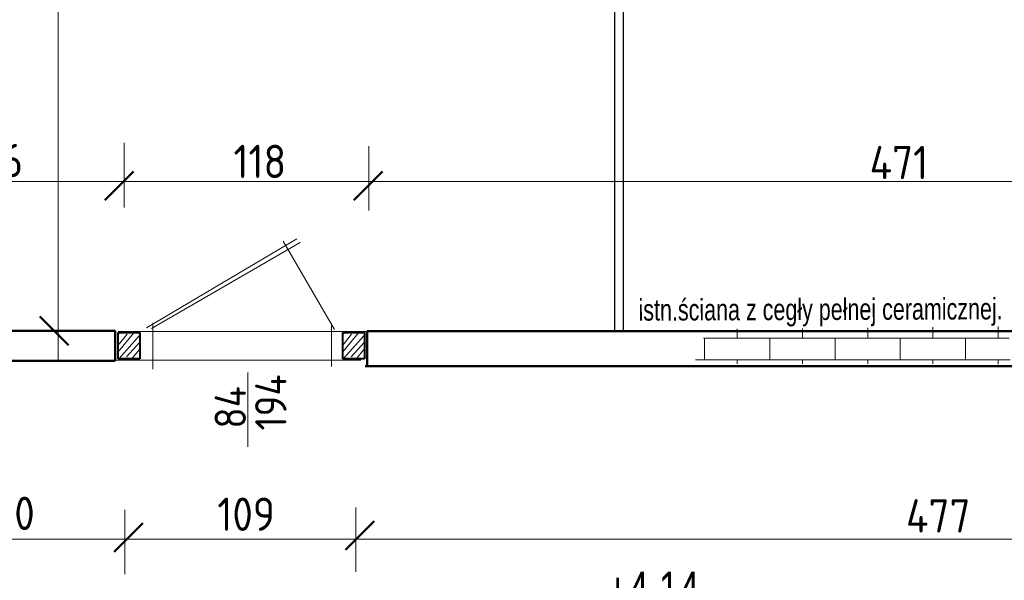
# Model space of a CAD drawing. Header units: millimetres. Extents: x 5545 to 136433, y -146986 to -36607.
# Tile 154 of 159: x 35992 to 36452, y -47318 to -47056. Entities that reach past the tile are written whole.
import ezdxf

# ---------------------------------------------------------------- set-up
doc = ezdxf.new("R2010")
doc.units = ezdxf.units.MM
doc.header["$LTSCALE"] = 8
doc.layers.add('3 OKNA I DRZWI', color=4, linetype='Continuous')
doc.layers.add('Arc_opisy', color=18, linetype='Continuous')
doc.layers.add('cegły_Nr_Pióra__61', color=7, linetype='Continuous', lineweight=20, true_color=0x6a6a6a)
doc.layers.add('Standard', color=7, linetype='Continuous', lineweight=25)
doc.styles.add('ISOCP', font='ISOCP.SHX')
doc.styles.add('TXT100', font='bikroms.shx', dxfattribs={"width": 0.75, "height": 20})
doc.styles.add('TXT50', font='bikroms.shx', dxfattribs={"width": 0.75, "height": 10})

msp = doc.modelspace()

# ---------------------------------------------------------------- hatches: boundary and pattern name
at = {"layer": 'Standard', "lineweight": 20, "ltscale": 0.5}
h = msp.add_hatch(dxfattribs=at)
h.set_pattern_fill('AR-BRSTD', color=250, scale=0.15, angle=180, style=0)
h.set_pattern_definition([(180, (82504.108, -103590.124), (-6e-15, -10.16127), []), (270, (82504.108, -103590.124), (15.24, -10.16127), [10.16127, -10.16127])])
h.paths.add_polyline_path([(36312.764, -47201.029), (36306.824, -47217.109), (36454.501, -47217.327), (36453.689, -47199.723)])

# ---------------------------------------------------------------- linework, layer by layer
at = {"color": 250, "linetype": 'ByBlock', "lineweight": 50}
for p, q in [((36045.172, -47127.294), (36031.805, -47140.662)), ((36161.327, -47127.294), (36147.959, -47140.662)), ((36014.8, -47208.499), (36001.433, -47195.132)), ((36049.476, -47291.598), (36036.109, -47304.965)), ((36157.493, -47290.719), (36144.125, -47304.087))]:
    msp.add_line(p, q, dxfattribs=at)
at = {"layer": 'Arc_opisy', "lineweight": 30, "ltscale": 0.2}
for p, q in [((36269.688, -46735.631), (36269.688, -47202.409)), ((36273.688, -46735.631), (36273.688, -47202.409))]:
    msp.add_line(p, q, dxfattribs=at)
at = {"layer": 'Standard', "color": 250, "lineweight": 20}
for p, q in [((36009.967, -47215.489), (36009.967, -46724.692)), ((36040.722, -47113.979), (36040.722, -47144.096)), ((36154.973, -47115.481), (36154.973, -47145.598)), ((35406.997, -47132.033), (37929.112, -47132.033)), ((36051.168, -47200.327), (36121.423, -47158.76)), ((36114.983, -47159.931), (36138.987, -47201.205)), ((36053.51, -47200.62), (36122.887, -47160.516)), ((36054.11, -47197.993), (36054.11, -47219.655)), ((36137.538, -47199.457), (36137.538, -47218.484)), ((36038.924, -47202.437), (36038, -47203.676)), ((36045.328, -47202.693), (36038, -47211.525)), ((36042.126, -47203.334), (36038, -47208.404)), ((36038.01, -47202.091), (36156.272, -47202.091)), ((36048.017, -47203.974), (36038.412, -47214.732)), ((36143.758, -47202.437), (36142.833, -47203.676)), ((36150.161, -47202.693), (36142.833, -47211.525)), ((36146.959, -47203.334), (36142.833, -47208.404)), ((36152.851, -47203.974), (36143.245, -47214.732)), ((36048.145, -47207.048), (36041.87, -47213.963)), ((36047.889, -47210.506), (36044.559, -47214.476)), ((36152.979, -47207.048), (36146.703, -47213.963)), ((36152.722, -47210.506), (36149.393, -47214.476)), ((36035.669, -47215.557), (36151.296, -47215.557)), ((36098.52, -47221.293), (36098.52, -47255.952)), ((36041.093, -47285.386), (36041.093, -47315.504)), ((36148.92, -47284.271), (36148.92, -47314.388)), ((35394.518, -47299.105), (38086.094, -47299.105))]:
    msp.add_line(p, q, dxfattribs=at)
at = {"layer": 'Standard', "color": 250, "lineweight": 50}
for p, q in [((35904.953, -47201.806), (36036.564, -47201.806)), ((36036.564, -47201.806), (36036.564, -47215.857)), ((36154.262, -47217.828), (36154.262, -47201.904)), ((36154.262, -47201.904), (36629.652, -47201.904)), ((36036.564, -47215.857), (35904.953, -47215.857)), ((36629.652, -47218.296), (36153.325, -47218.296))]:
    msp.add_line(p, q, dxfattribs=at)
at = {"layer": 'Standard', "color": 250, "lineweight": 40}
for p, q in [((36038, -47202.619), (36048.085, -47202.619)), ((36038, -47214.865), (36038, -47202.619)), ((36048.085, -47202.619), (36048.085, -47214.865)), ((36142.833, -47202.619), (36152.918, -47202.619)), ((36142.833, -47214.865), (36142.833, -47202.619)), ((36152.918, -47202.619), (36152.918, -47214.865)), ((36048.085, -47214.865), (36038, -47214.865)), ((36152.918, -47214.865), (36142.833, -47214.865))]:
    msp.add_line(p, q, dxfattribs=at)

# ---------------------------------------------------------------- texts
at = {"layer": '3 OKNA I DRZWI', "color": 250, "lineweight": 35, "style": 'TXT100', "width": 0.75}
msp.add_text('+4,14', height=16.9472, dxfattribs=at).set_placement((36266.232, -47331.291))
at = {"layer": 'cegły_Nr_Pióra__61', "color": 250, "lineweight": 25, "ltscale": 50, "insert": (36280.874, -47187.027), "char_height": 10, "width": 272.15617, "attachment_point": 1, "rotation": 0.20629, "style": 'TXT50'}
msp.add_mtext('{\\C0;istn.ściana z cegły pełnej ceramicznej. \\P}', dxfattribs=at)
at = {"layer": 'Standard', "color": 250, "linetype": 'Continuous', "lineweight": 25, "style": 'ISOCP'}
for s, p in [('126', (35966.864, -47130.012)), ('118', (36091.829, -47130.422)), ('471', (36388.783, -47130.941)), ('130', (35972.623, -47294.85)), ('109', (36084.28, -47295.253)), ('477', (36405.762, -47296.043))]:
    msp.add_text(s, height=15.5825, dxfattribs=at).set_placement(p)
for s, p in [('194', (36116.582, -47248.317)), ('84', (36097.66, -47247.474))]:
    msp.add_text(s, height=14.6659, rotation=90, dxfattribs=at).set_placement(p)

doc.saveas('drawing.dxf')
